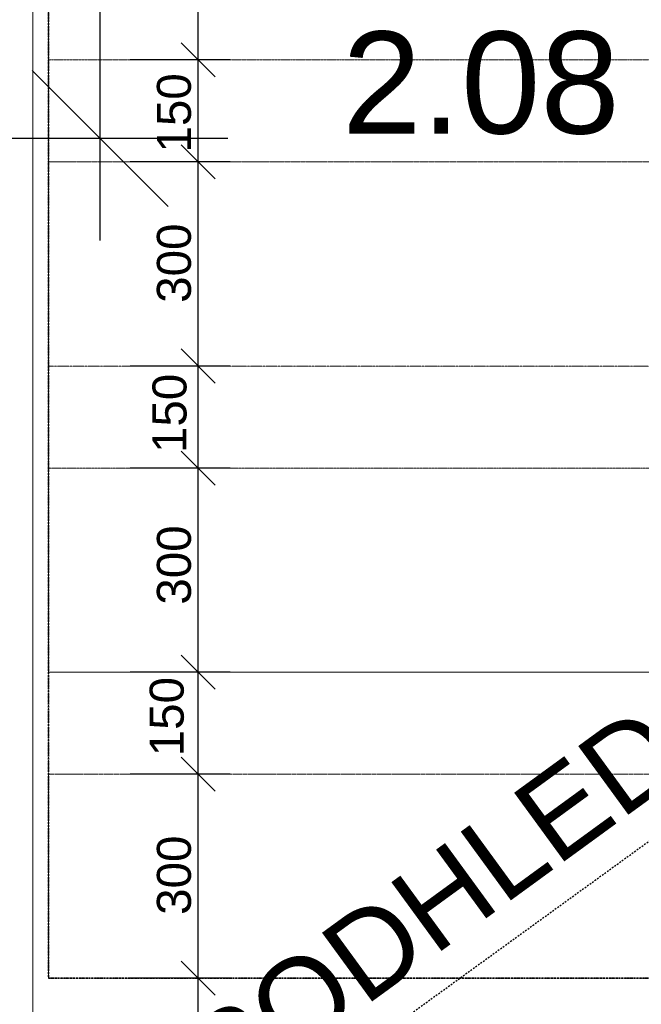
# Model space of a CAD drawing. Header units: millimetres. Extents: x -25972 to 4516, y -2839 to 20217.
# Tile 12 of 114: x -19885 to -18972, y 1311 to 2759. Entities that reach past the tile are written whole.
import ezdxf

# ---------------------------------------------------------------- set-up
doc = ezdxf.new("R2010")
doc.units = ezdxf.units.MM
doc.header["$MEASUREMENT"] = 0
doc.linetypes.add('Čerchovaná M', pattern=[4.5, 2.5, -0.85, 0.3, -0.85])
doc.linetypes.add('Čárkovaná M', pattern=[4.5, 2.5, -2])
for name, color, linetype in [('7._POHLED ZÁPADNÍ_1_akustické prvky', 7, 'Continuous'), ('7._POHLED ZÁPADNÍ_1_Anotace - SP', 7, 'Continuous'), ('7._POHLED ZÁPADNÍ_1_Nové_Anotace - SP', 7, 'Continuous'), ('7._POHLED ZÁPADNÍ_1_Nové_Kóty - SP', 7, 'Continuous'), ('7._POHLED ZÁPADNÍ_1_TZB - ZTI', 7, 'Continuous'), ('7._POHLED ZÁPADNÍ_1_Zóny', 7, 'Continuous')]:
    doc.layers.add(name, color=color, linetype=linetype)
doc.styles.add('GENEROVANÝ_STYL_1', font='txt')
doc.styles.add('GENEROVANÝ_STYL_2', font='txt')

msp = doc.modelspace()

# ---------------------------------------------------------------- linework, layer by layer
at = {"layer": '7._POHLED ZÁPADNÍ_1_akustické prvky', "color": 5, "linetype": 'Continuous', "lineweight": 25}
for p, q in [((-19622.4, 2699.6), (-19622.4, 2999.7)), ((-19575.5, 2699.6), (-19722.4, 2699.6)), ((-19622.4, 2549.6), (-19622.4, 2699.6)), ((-19575.5, 2549.6), (-19722.4, 2549.6)), ((-19622.4, 2249.7), (-19622.4, 2549.6)), ((-19575.5, 2249.7), (-19722.4, 2249.7)), ((-19622.4, 2099.7), (-19622.4, 2249.7)), ((-19575.5, 2099.7), (-19722.4, 2099.7)), ((-19622.4, 1799.7), (-19622.4, 2099.7)), ((-19575.5, 1799.7), (-19722.4, 1799.7)), ((-19622.4, 1649.7), (-19622.4, 1799.7)), ((-19575.5, 1649.7), (-19722.4, 1649.7)), ((-19622.4, 1349.8), (-19622.4, 1649.7)), ((-19575.5, 1349.8), (-19722.4, 1349.8)), ((-19622.4, 724.7), (-19622.4, 1349.8))]:
    msp.add_line(p, q, dxfattribs=at)
at = {"layer": '7._POHLED ZÁPADNÍ_1_akustické prvky', "color": 5, "linetype": 'Continuous', "lineweight": 18}
for p, q in [((-19647.4, 2724.6), (-19597.4, 2674.6)), ((-19647.4, 2574.6), (-19597.4, 2524.6)), ((-19647.4, 2274.7), (-19597.4, 2224.7)), ((-19647.4, 2124.7), (-19597.4, 2074.7)), ((-19647.4, 1824.7), (-19597.4, 1774.7)), ((-19647.4, 1674.7), (-19597.4, 1624.7)), ((-19647.4, 1374.8), (-19597.4, 1324.8))]:
    msp.add_line(p, q, dxfattribs=at)
at = {"layer": '7._POHLED ZÁPADNÍ_1_akustické prvky', "color": 8, "linetype": 'Čerchovaná M', "lineweight": 35, "flags": 128}
msp.add_lwpolyline([(-19842.2, 1349.8), (-16562.4, 1349.8), (-16562.4, 2999.7), (-19842.2, 2999.7)], close=True, dxfattribs=at)
at = {"layer": '7._POHLED ZÁPADNÍ_1_akustické prvky', "color": 8, "linetype": 'Čerchovaná M', "lineweight": 20, "flags": 128}
for points in [[(-19842.2, 2699.6), (-19842.2, 2999.6), (-18802, 2999.6), (-18802, 2699.6)], [(-18802, 2549.6), (-18802, 2699.6), (-19842.2, 2699.6), (-19842.2, 2549.6)], [(-19842.2, 2249.7), (-19842.2, 2549.6), (-18802, 2549.6), (-18802, 2249.7)], [(-18802, 2099.7), (-18802, 2249.7), (-19842.2, 2249.7), (-19842.2, 2099.7)], [(-19842.2, 1799.7), (-19842.2, 2099.7), (-18802, 2099.7), (-18802, 1799.7)], [(-19842.2, 1649.7), (-19842.2, 1799.7), (-18802, 1799.7), (-18802, 1649.7)], [(-19842.2, 1349.8), (-19842.2, 1649.7), (-18802, 1649.7), (-18802, 1349.8)]]:
    msp.add_lwpolyline(points, close=True, dxfattribs=at)
at = {"layer": '7._POHLED ZÁPADNÍ_1_Nové_Anotace - SP', "color": 1, "linetype": 'Čárkovaná M', "lineweight": 25}
msp.add_line((-20100.3, 724.7), (-16261.9, 3507.5), dxfattribs=at)
at = {"layer": '7._POHLED ZÁPADNÍ_1_Nové_Kóty - SP', "color": 1, "linetype": 'Continuous', "lineweight": 25}
for p, q in [((-19766.4, 2584.2), (-19766.4, 3574.2)), ((-19866.4, 2684.2), (-19666.4, 2484.2)), ((-19578.9, 2584.2), (-20066.4, 2584.2)), ((-19766.4, 2434.2), (-19766.4, 2584.2))]:
    msp.add_line(p, q, dxfattribs=at)
at = {"layer": '7._POHLED ZÁPADNÍ_1_TZB - ZTI', "color": 211, "linetype": 'Continuous', "lineweight": 20, "true_color": 0xff66ff}
msp.add_line((-19865.5, 3951), (-19865.5, 900.8), dxfattribs=at)

# ---------------------------------------------------------------- texts
at = {"layer": '7._POHLED ZÁPADNÍ_1_akustické prvky', "color": 5, "linetype": 'Continuous', "lineweight": 18, "char_height": 50, "width": 113.829, "attachment_point": 7, "rotation": 90, "style": 'GENEROVANÝ_STYL_2'}
for s, insert in [('\\A1;{\\pql;\\fArial|b0|i0|c0|p38;150}', (-19632.4, 2563.5)), ('\\A1;{\\pql;\\fArial|b0|i0|c0|p38;300}', (-19632.4, 2342.6)), ('\\A1;{\\pql;\\fArial|b0|i0|c0|p38;150}', (-19638.9, 2121.8)), ('\\A1;{\\pql;\\fArial|b0|i0|c0|p38;300}', (-19632.4, 1898.9)), ('\\A1;{\\pql;\\fArial|b0|i0|c0|p38;150}', (-19643, 1676)), ('\\A1;{\\pql;\\fArial|b0|i0|c0|p38;300}', (-19632.4, 1442.9))]:
    msp.add_mtext(s, dxfattribs=dict(at, insert=insert))
at = {"layer": '7._POHLED ZÁPADNÍ_1_Anotace - SP', "color": 1, "linetype": 'Continuous', "lineweight": 25, "insert": (-19618.6, 1208.3), "char_height": 125, "attachment_point": 4, "rotation": 36.1018, "style": 'GENEROVANÝ_STYL_1'}
msp.add_mtext('\\A1;{\\pql;\\fArial|b0|i0|c238|p38;PODHLED \\fArial|b0|i0|c238|p38;+2750}', dxfattribs=at)
at = {"layer": '7._POHLED ZÁPADNÍ_1_Zóny', "color": 1, "linetype": 'Continuous', "lineweight": 25, "insert": (-19207.1, 2741.4), "char_height": 150, "attachment_point": 2, "style": 'GENEROVANÝ_STYL_1'}
msp.add_mtext('\\A1;{\\pqc;\\pt0;\\fArial|b0|i0|c238|p38;2.08}', dxfattribs=at)

doc.saveas('drawing.dxf')
